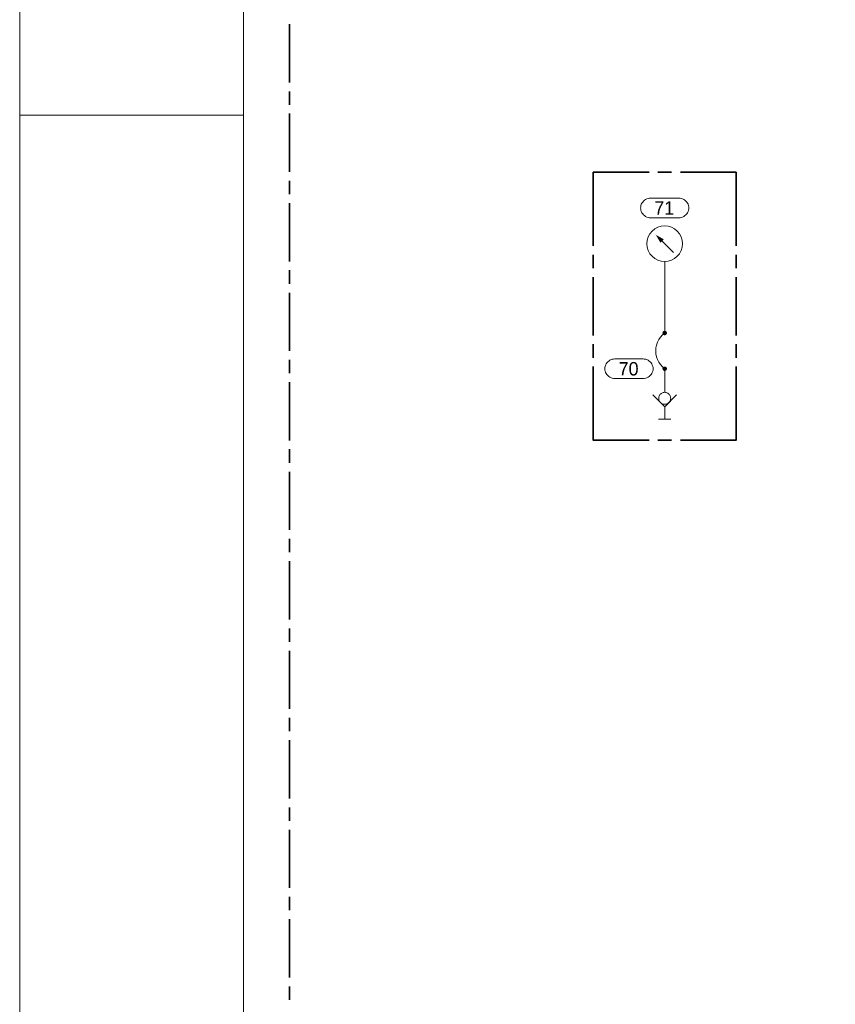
# Model space of a CAD drawing. Header units: millimetres. Extents: x 0 to 203, y 0 to 47.
# Tile 11 of 196: x 0 to 7.18, y 15.57 to 24.23. Entities that reach past the tile are written whole.
import ezdxf

# ---------------------------------------------------------------- set-up
doc = ezdxf.new("R2010")
doc.units = ezdxf.units.MM
for name, color, linetype in [('PDF_Geomertry', 7, 'Continuous'), ('PDF_Solid Fills', 7, 'Continuous'), ('PDF_Text', 7, 'Continuous')]:
    doc.layers.add(name, color=color, linetype=linetype)
doc.styles.add('PDF Arial', font='txt')

msp = doc.modelspace()

# ---------------------------------------------------------------- hatches: boundary and pattern name
at = {"layer": 'PDF_Solid Fills', "transparency": 33554559}
for points in [[(5.6771, 21.4715), (5.659, 21.4785), (5.6604, 21.4813)], [(5.6771, 21.4715), (5.6604, 21.4813), (5.6618, 21.4832)], [(5.6771, 21.4715), (5.6618, 21.4832), (5.6632, 21.4854)], [(5.6771, 21.4715), (5.6632, 21.4854), (5.6654, 21.4868)], [(5.6771, 21.4715), (5.6654, 21.4868), (5.6674, 21.4882)], [(5.6771, 21.4715), (5.6674, 21.4882), (5.6696, 21.4896)], [(5.6771, 21.4715), (5.6696, 21.4896), (5.6724, 21.4901)], [(5.6771, 21.4715), (5.6724, 21.4901), (5.6743, 21.491)], [(5.6771, 21.4715), (5.6743, 21.491), (5.6771, 21.491)], [(5.6771, 21.4715), (5.6799, 21.491), (5.6821, 21.4901)], [(5.6771, 21.4715), (5.6771, 21.491), (5.6799, 21.491)], [(5.6771, 21.4715), (5.6821, 21.4901), (5.6849, 21.4896)], [(5.6771, 21.4715), (5.6849, 21.4896), (5.6868, 21.4882)], [(5.6771, 21.4715), (5.6868, 21.4882), (5.689, 21.4868)], [(5.6771, 21.4715), (5.689, 21.4868), (5.691, 21.4854)], [(5.6771, 21.4715), (5.691, 21.4854), (5.6932, 21.4832)], [(5.6771, 21.4715), (5.6932, 21.4832), (5.6946, 21.4813)], [(5.6771, 21.4715), (5.6946, 21.4813), (5.6951, 21.4785)], [(5.6771, 21.4715), (5.6576, 21.4735), (5.6585, 21.4763)], [(5.6771, 21.4715), (5.6576, 21.4715), (5.6576, 21.4735)], [(5.6771, 21.4715), (5.6576, 21.4688), (5.6576, 21.4715)], [(5.6771, 21.4715), (5.6585, 21.466), (5.6576, 21.4688)], [(5.6771, 21.4715), (5.6585, 21.4763), (5.659, 21.4785)], [(5.6771, 21.4715), (5.659, 21.4638), (5.6585, 21.466)], [(5.6771, 21.4715), (5.6604, 21.461), (5.659, 21.4638)], [(5.6771, 21.4715), (5.6618, 21.459), (5.6604, 21.461)], [(5.6771, 21.4715), (5.6632, 21.4576), (5.6618, 21.459)], [(5.6771, 21.4715), (5.6654, 21.4554), (5.6632, 21.4576)], [(5.6771, 21.4715), (5.6674, 21.454), (5.6654, 21.4554)], [(5.6771, 21.4715), (5.6696, 21.4526), (5.6674, 21.454)], [(5.6771, 21.4715), (5.6724, 21.4521), (5.6696, 21.4526)], [(5.6771, 21.4715), (5.6743, 21.4512), (5.6724, 21.4521)], [(5.6771, 21.4715), (5.6771, 21.4512), (5.6743, 21.4512)], [(5.6771, 21.4715), (5.6951, 21.4785), (5.696, 21.4763)], [(5.6771, 21.4715), (5.696, 21.4763), (5.6965, 21.4735)], [(5.6771, 21.4715), (5.6965, 21.4735), (5.6965, 21.4715)], [(5.6771, 21.4715), (5.6799, 21.4512), (5.6771, 21.4512)], [(5.6771, 21.4715), (5.6821, 21.4521), (5.6799, 21.4512)], [(5.6771, 21.4715), (5.6849, 21.4526), (5.6821, 21.4521)], [(5.6771, 21.4715), (5.6868, 21.454), (5.6849, 21.4526)], [(5.6771, 21.4715), (5.689, 21.4554), (5.6868, 21.454)], [(5.6771, 21.4715), (5.691, 21.4576), (5.689, 21.4554)], [(5.6771, 21.4715), (5.6932, 21.459), (5.691, 21.4576)], [(5.6771, 21.4715), (5.6946, 21.461), (5.6932, 21.459)], [(5.6771, 21.4715), (5.6951, 21.4638), (5.6946, 21.461)], [(5.6771, 21.4715), (5.696, 21.466), (5.6951, 21.4638)], [(5.6771, 21.4715), (5.6965, 21.4688), (5.696, 21.466)], [(5.6771, 21.4715), (5.6965, 21.4715), (5.6965, 21.4688)], [(5.6771, 21.1568), (5.6576, 21.1596), (5.6585, 21.1618)], [(5.6771, 21.1568), (5.6576, 21.1568), (5.6576, 21.1596)], [(5.6771, 21.1568), (5.6576, 21.154), (5.6576, 21.1568)], [(5.6771, 21.1568), (5.6585, 21.1521), (5.6576, 21.154)], [(5.6771, 21.1568), (5.6585, 21.1618), (5.659, 21.1646)], [(5.6771, 21.1568), (5.659, 21.1493), (5.6585, 21.1521)], [(5.6771, 21.1568), (5.659, 21.1646), (5.6604, 21.1665)], [(5.6771, 21.1568), (5.6604, 21.1471), (5.659, 21.1493)], [(5.6771, 21.1568), (5.6604, 21.1665), (5.6618, 21.1688)], [(5.6771, 21.1568), (5.6618, 21.1451), (5.6604, 21.1471)], [(5.6771, 21.1568), (5.6618, 21.1688), (5.6632, 21.1707)], [(5.6771, 21.1568), (5.6632, 21.1429), (5.6618, 21.1451)], [(5.6771, 21.1568), (5.6632, 21.1707), (5.6654, 21.1721)], [(5.6771, 21.1568), (5.6654, 21.141), (5.6632, 21.1429)], [(5.6771, 21.1568), (5.6654, 21.1721), (5.6674, 21.1735)], [(5.6771, 21.1568), (5.6674, 21.1396), (5.6654, 21.141)], [(5.6771, 21.1568), (5.6674, 21.1735), (5.6696, 21.1749)], [(5.6771, 21.1568), (5.6696, 21.1388), (5.6674, 21.1396)], [(5.6771, 21.1568), (5.6696, 21.1749), (5.6724, 21.1757)], [(5.6771, 21.1568), (5.6724, 21.1382), (5.6696, 21.1388)], [(5.6771, 21.1568), (5.6724, 21.1757), (5.6743, 21.1763)], [(5.6771, 21.1568), (5.6743, 21.1374), (5.6724, 21.1382)], [(5.6771, 21.1568), (5.6743, 21.1763), (5.6771, 21.1763)], [(5.6771, 21.1568), (5.6771, 21.1374), (5.6743, 21.1374)], [(5.6771, 21.1568), (5.6799, 21.1763), (5.6821, 21.1757)], [(5.6771, 21.1568), (5.6771, 21.1763), (5.6799, 21.1763)], [(5.6771, 21.1568), (5.6821, 21.1757), (5.6849, 21.1749)], [(5.6771, 21.1568), (5.6849, 21.1749), (5.6868, 21.1735)], [(5.6771, 21.1568), (5.6868, 21.1735), (5.689, 21.1721)], [(5.6771, 21.1568), (5.689, 21.1721), (5.691, 21.1707)], [(5.6771, 21.1568), (5.691, 21.1707), (5.6932, 21.1688)], [(5.6771, 21.1568), (5.6932, 21.1688), (5.6946, 21.1665)], [(5.6771, 21.1568), (5.6946, 21.1665), (5.6951, 21.1646)], [(5.6771, 21.1568), (5.6951, 21.1646), (5.696, 21.1618)], [(5.6771, 21.1568), (5.696, 21.1618), (5.6965, 21.1596)], [(5.6771, 21.1568), (5.6965, 21.1596), (5.6965, 21.1568)], [(5.6771, 21.1568), (5.6799, 21.1374), (5.6771, 21.1374)], [(5.6771, 21.1568), (5.6821, 21.1382), (5.6799, 21.1374)], [(5.6771, 21.1568), (5.6849, 21.1388), (5.6821, 21.1382)], [(5.6771, 21.1568), (5.6868, 21.1396), (5.6849, 21.1388)], [(5.6771, 21.1568), (5.689, 21.141), (5.6868, 21.1396)], [(5.6771, 21.1568), (5.691, 21.1429), (5.689, 21.141)], [(5.6771, 21.1568), (5.6932, 21.1451), (5.691, 21.1429)], [(5.6771, 21.1568), (5.6946, 21.1471), (5.6932, 21.1451)], [(5.6771, 21.1568), (5.6951, 21.1493), (5.6946, 21.1471)], [(5.6771, 21.1568), (5.696, 21.1521), (5.6951, 21.1493)], [(5.6771, 21.1568), (5.6965, 21.154), (5.696, 21.1521)], [(5.6771, 21.1568), (5.6965, 21.1568), (5.6965, 21.154)]]:
    msp.add_hatch(color=256, dxfattribs=at).paths.add_polyline_path(points)

# ---------------------------------------------------------------- linework, layer by layer
at = {"layer": 'PDF_Geomertry', "lineweight": 15}
for points in [[(0.0007, 0.0035), (66.2187, 0.0035), (66.2187, 46.7735), (0.0007, 46.7735), (0.0007, 0.0035)], [(1.9696, 0.3971), (65.8251, 0.3971), (65.8251, 46.3799), (1.9696, 46.3799), (1.9696, 0.3971)], [(5.8007, 22.6576), (5.8126, 22.6568), (5.8238, 22.6549), (5.8349, 22.6513), (5.8451, 22.6457), (5.8549, 22.6396), (5.8632, 22.6318), (5.871, 22.6229), (5.8779, 22.6138), (5.8826, 22.6035), (5.8862, 22.5924), (5.889, 22.5813), (5.8896, 22.5693), (5.8896, 22.5735), (5.889, 22.5618), (5.8862, 22.5507), (5.8826, 22.5396), (5.8779, 22.529), (5.871, 22.5193), (5.8632, 22.511), (5.8549, 22.5035), (5.8451, 22.4965), (5.8349, 22.4915), (5.8238, 22.4882), (5.8126, 22.4854), (5.8007, 22.4846), (5.5535, 22.4846), (5.5418, 22.4854), (5.5307, 22.4882), (5.5196, 22.4915), (5.509, 22.4965), (5.4993, 22.5035), (5.491, 22.511), (5.4835, 22.5193), (5.4771, 22.529), (5.4715, 22.5396), (5.4682, 22.5507), (5.466, 22.5618), (5.4654, 22.5735), (5.4654, 22.5693), (5.466, 22.5813), (5.4682, 22.5924), (5.4715, 22.6035), (5.4771, 22.6138), (5.4835, 22.6229), (5.491, 22.6318), (5.4993, 22.6396), (5.509, 22.6457), (5.5196, 22.6513), (5.5307, 22.6549), (5.5418, 22.6568), (5.5535, 22.6576), (5.8007, 22.6576)], [(5.4868, 21.2429), (5.4979, 21.2424), (5.5099, 21.2401), (5.5201, 21.2368), (5.5307, 21.2313), (5.5404, 21.2249), (5.5493, 21.2174), (5.5571, 21.209), (5.5632, 21.1993), (5.5682, 21.1888), (5.5724, 21.1776), (5.5743, 21.1665), (5.5751, 21.1549), (5.5751, 21.159), (5.5743, 21.1471), (5.5724, 21.136), (5.5682, 21.1249), (5.5632, 21.1146), (5.5571, 21.1049), (5.5493, 21.0965), (5.5404, 21.0888), (5.5307, 21.0818), (5.5201, 21.0771), (5.5099, 21.0735), (5.4979, 21.0707), (5.4868, 21.0701), (5.239, 21.0701), (5.2279, 21.0707), (5.216, 21.0735), (5.2057, 21.0771), (5.1951, 21.0818), (5.1854, 21.0888), (5.1765, 21.0965), (5.1688, 21.1049), (5.1626, 21.1146), (5.1576, 21.1249), (5.1535, 21.136), (5.1515, 21.1471), (5.1507, 21.159), (5.1507, 21.1549), (5.1515, 21.1665), (5.1535, 21.1776), (5.1576, 21.1888), (5.1626, 21.1993), (5.1688, 21.209), (5.1765, 21.2174), (5.1854, 21.2249), (5.1951, 21.2313), (5.2057, 21.2368), (5.216, 21.2401), (5.2279, 21.2424), (5.239, 21.2429), (5.4868, 21.2429)], [(5.7299, 20.8971), (5.7293, 20.9035), (5.7279, 20.9104), (5.7257, 20.9165), (5.7224, 20.9229), (5.7187, 20.929), (5.714, 20.934), (5.709, 20.9382), (5.7035, 20.9424), (5.6974, 20.9451), (5.691, 20.9471), (5.684, 20.9485), (5.6771, 20.9493), (5.6701, 20.9485), (5.664, 20.9471), (5.6571, 20.9451), (5.6507, 20.9424), (5.6451, 20.9382), (5.6404, 20.934), (5.6354, 20.929), (5.6321, 20.9229), (5.6285, 20.9165), (5.6265, 20.9104), (5.6251, 20.9035), (5.6251, 20.8971), (5.6251, 20.8901), (5.6265, 20.8832), (5.6285, 20.8771), (5.6321, 20.8707), (5.6354, 20.8651), (5.6404, 20.8596), (5.6451, 20.8554), (5.6507, 20.8513), (5.6571, 20.8485), (5.664, 20.8465), (5.6701, 20.8451), (5.6771, 20.8443), (5.684, 20.8451), (5.691, 20.8465), (5.6974, 20.8485), (5.7035, 20.8513), (5.709, 20.8554), (5.714, 20.8596), (5.7187, 20.8651), (5.7224, 20.8707), (5.7257, 20.8771), (5.7279, 20.8832), (5.7293, 20.8901), (5.7299, 20.8971)]]:
    msp.add_lwpolyline(points, close=True, dxfattribs=at)
at = {"layer": 'PDF_Geomertry', "lineweight": 35}
for points in [[(2.3765, 23.6763), (2.3765, 24.1882)], [(2.3765, 23.479), (2.3765, 23.5971)], [(2.3765, 22.8888), (2.3765, 23.4007)], [(5.0487, 22.2382), (5.0487, 22.8854), (5.5396, 22.8854)], [(5.6182, 22.8854), (5.7362, 22.8854)], [(5.8154, 22.8854), (6.3057, 22.8854), (6.3057, 22.2382)], [(2.3765, 22.6915), (2.3765, 22.8096)], [(2.3765, 22.1013), (2.3765, 22.6132)], [(5.0487, 22.0415), (5.0487, 22.1596)], [(6.3057, 22.1596), (6.3057, 22.0415)], [(2.3765, 21.904), (2.3765, 22.0229)], [(5.0487, 21.4507), (5.0487, 21.9624)], [(6.3057, 21.9624), (6.3057, 21.4507)], [(2.3765, 21.3138), (2.3765, 21.8257)], [(5.0487, 21.254), (5.0487, 21.3721)], [(6.3057, 21.3721), (6.3057, 21.254)], [(2.3765, 21.1174), (2.3765, 21.2354)], [(5.5396, 20.5285), (5.0487, 20.5285), (5.0487, 21.1757)], [(6.3057, 21.1757), (6.3057, 20.5285), (5.8154, 20.5285)], [(2.3765, 20.5263), (2.3765, 21.0382)], [(5.7362, 20.5285), (5.6182, 20.5285)], [(2.3765, 20.3299), (2.3765, 20.4479)], [(2.3765, 19.7388), (2.3765, 20.2507)], [(2.3765, 19.5424), (2.3765, 19.6604)], [(2.3765, 18.9521), (2.3765, 19.4638)], [(2.3765, 18.7549), (2.3765, 18.8729)], [(2.3765, 18.1646), (2.3765, 18.6763)], [(2.3765, 17.9674), (2.3765, 18.0854)], [(2.3765, 17.3771), (2.3765, 17.8888)], [(2.3765, 17.1799), (2.3765, 17.2985)], [(2.3765, 16.5896), (2.3765, 17.1012)], [(2.3765, 16.3929), (2.3765, 16.511)], [(2.3765, 15.8021), (2.3765, 16.3138)], [(2.3765, 15.6054), (2.3765, 15.7235)]]:
    msp.add_lwpolyline(points, dxfattribs=at)
at = {"layer": 'PDF_Geomertry', "lineweight": 15}
for points in [[(0.0007, 23.3882), (1.9696, 23.3882)], [(5.7557, 22.1785), (5.6543, 22.2799)], [(5.6771, 22.0999), (5.6771, 21.7068)], [(5.6771, 20.9493), (5.6771, 20.9799), (5.6771, 21.1568), (5.6576, 21.1735), (5.6404, 21.1929), (5.6257, 21.2146), (5.614, 21.2382), (5.6057, 21.2624), (5.6001, 21.2882), (5.5988, 21.3138), (5.6001, 21.3401), (5.6057, 21.3651), (5.614, 21.3901), (5.6257, 21.4132), (5.6404, 21.4346), (5.6576, 21.454), (5.6771, 21.4715), (5.6771, 21.7854)], [(5.5724, 20.9276), (5.6771, 20.8229), (5.7821, 20.9276)], [(5.6771, 20.8229), (5.6771, 20.7132)], [(5.7321, 20.7132), (5.6224, 20.7132)]]:
    msp.add_lwpolyline(points, dxfattribs=at)
at = {"layer": 'PDF_Geomertry', "lineweight": 0}
for points in [[(5.6674, 21.4715), (5.6674, 21.4701), (5.6674, 21.4688), (5.6682, 21.4674), (5.6688, 21.466), (5.6696, 21.4651), (5.6701, 21.4646), (5.671, 21.4632), (5.6724, 21.4624), (5.6737, 21.4618), (5.6743, 21.4618), (5.6757, 21.461), (5.6771, 21.461), (5.6785, 21.461), (5.6799, 21.4618), (5.6813, 21.4618), (5.6821, 21.4624), (5.6835, 21.4632), (5.684, 21.4646), (5.6849, 21.4651), (5.6854, 21.466), (5.6862, 21.4674), (5.6868, 21.4688), (5.6868, 21.4701), (5.6868, 21.4715), (5.6868, 21.4721), (5.6868, 21.4735), (5.6862, 21.4749), (5.6854, 21.4763), (5.6849, 21.4771), (5.684, 21.4785), (5.6835, 21.479), (5.6821, 21.4799), (5.6813, 21.4804), (5.6799, 21.4804), (5.6785, 21.4813), (5.6771, 21.4813), (5.6757, 21.4813), (5.6743, 21.4804), (5.6737, 21.4804), (5.6724, 21.4799), (5.671, 21.479), (5.6701, 21.4785), (5.6696, 21.4771), (5.6688, 21.4763), (5.6682, 21.4749), (5.6674, 21.4735), (5.6674, 21.4721), (5.6674, 21.4715)], [(5.6674, 21.1568), (5.6674, 21.1554), (5.6674, 21.154), (5.6682, 21.1526), (5.6688, 21.1521), (5.6696, 21.1507), (5.6701, 21.1499), (5.671, 21.1493), (5.6724, 21.1485), (5.6737, 21.1479), (5.6743, 21.1471), (5.6757, 21.1471), (5.6771, 21.1471), (5.6785, 21.1471), (5.6799, 21.1471), (5.6813, 21.1479), (5.6821, 21.1485), (5.6835, 21.1493), (5.684, 21.1499), (5.6849, 21.1507), (5.6854, 21.1521), (5.6862, 21.1526), (5.6868, 21.154), (5.6868, 21.1554), (5.6868, 21.1568), (5.6868, 21.1582), (5.6868, 21.1596), (5.6862, 21.1604), (5.6854, 21.1618), (5.6849, 21.1624), (5.684, 21.1638), (5.6835, 21.1646), (5.6821, 21.1651), (5.6813, 21.166), (5.6799, 21.1665), (5.6785, 21.1665), (5.6771, 21.1665), (5.6757, 21.1665), (5.6743, 21.1665), (5.6737, 21.166), (5.6724, 21.1651), (5.671, 21.1646), (5.6701, 21.1638), (5.6696, 21.1624), (5.6688, 21.1618), (5.6682, 21.1604), (5.6674, 21.1596), (5.6674, 21.1582), (5.6674, 21.1568)]]:
    msp.add_lwpolyline(points, close=True, dxfattribs=at)
at = {"layer": 'PDF_Geomertry', "lineweight": 15}
msp.add_circle((5.677, 22.2568), 0.157, dxfattribs=at)
at = {"layer": 'PDF_Solid Fills', "transparency": 33554559}
msp.add_solid([(5.6396, 22.2651), (5.6688, 22.2951), (5.6396, 22.2651), (5.5988, 22.3354)], dxfattribs=at)

# ---------------------------------------------------------------- texts
at = {"layer": 'PDF_Text', "char_height": 0.11811, "attachment_point": 7, "style": 'PDF Arial'}
for s, insert in [('71', (5.5854, 22.5124)), ('70', (5.2715, 21.0959))]:
    msp.add_mtext(s, dxfattribs=dict(at, insert=insert))

doc.saveas('drawing.dxf')
